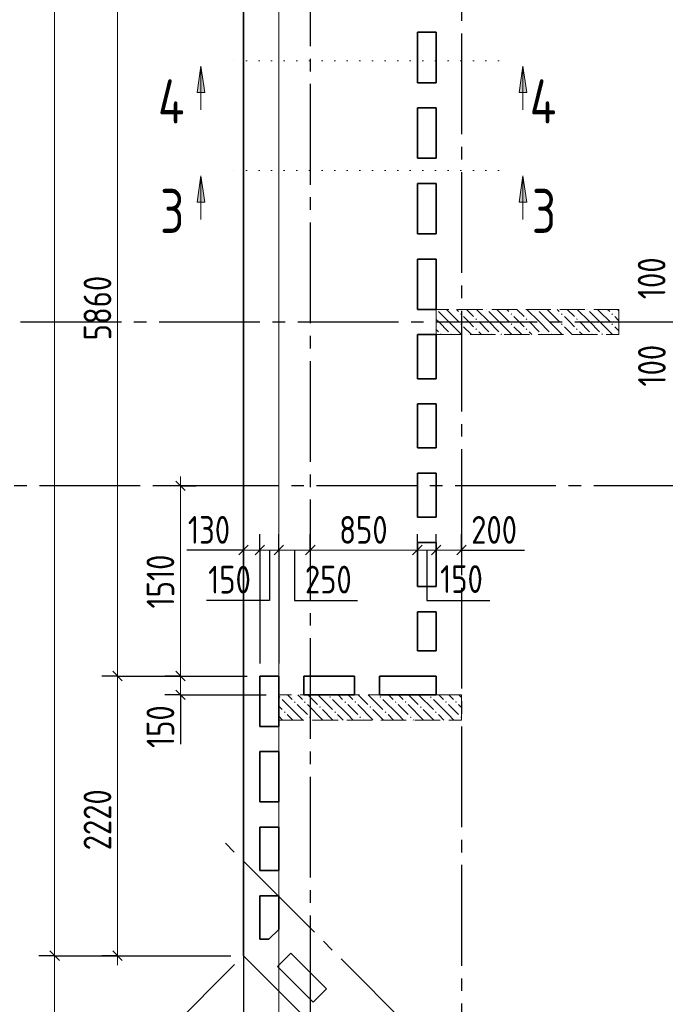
# Model space of a CAD drawing. Header units: millimetres. Extents: x 0 to 43617, y 0 to 59400.
# Tile 2 of 21: x 5617 to 10743, y 20414 to 28230. Entities that reach past the tile are written whole.
import ezdxf

# ---------------------------------------------------------------- set-up
doc = ezdxf.new("R2010")
doc.units = ezdxf.units.MM
for name, pattern in [('______2', [270, 200, -70]), ('______5', [1100, 800, -100, 100, -100]), ('______9', [100, 0, -100])]:
    doc.linetypes.add(name, pattern=pattern)
for name, color, linetype, lineweight in [('Standard', 7, 'Continuous', 25), ('ЖБ Пилон', 180, 'Continuous', 25), ('Оси', 40, '______5', 18), ('Размерная выноска', 7, 'Continuous', 13), ('Сечения символ', 7, 'Continuous', 25)]:
    doc.layers.add(name, color=color, linetype=linetype, lineweight=lineweight)
doc.layers.add('ЖБ Перекрытие верхний уровень', color=7, linetype='Continuous', lineweight=25, true_color=0xe0e0ff)
doc.styles.add('GOST 2.304-81', font='txt')
doc.styles.add('ISOCPEUR', font='txt')

msp = doc.modelspace()

# ---------------------------------------------------------------- hatches: boundary and pattern name
at = {"layer": 'ЖБ Пилон', "linetype": 'Continuous', "lineweight": 18, "transparency": 33554687}
for points in [[(8924.313251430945, 25929.99877929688), (8923.9990234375, 25929.68425625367), (8923.9990234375, 25929.99877929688)], [(9114.453125, 25893.13354492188), (9120.953369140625, 25899.63989257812), (9127.45361328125, 25893.13354492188), (9120.953369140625, 25886.63330078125)], [(9324.313251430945, 25929.99877929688), (9320.953369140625, 25926.6357421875), (9317.593486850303, 25929.99877929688)], [(9514.453125, 25893.13354492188), (9520.953369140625, 25899.63989257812), (9527.45361328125, 25893.13354492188), (9520.953369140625, 25886.63330078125)], [(9724.313251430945, 25929.99877929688), (9720.953369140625, 25926.6357421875), (9717.593486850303, 25929.99877929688)], [(9914.453125, 25893.13354492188), (9920.953369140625, 25899.63989257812), (9927.45361328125, 25893.13354492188), (9920.953369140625, 25886.63330078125)], [(10124.31325143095, 25929.99877929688), (10120.95336914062, 25926.6357421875), (10117.5934868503, 25929.99877929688)], [(10314.453125, 25893.13354492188), (10320.95336914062, 25899.63989257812), (10327.45361328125, 25893.13354492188), (10320.95336914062, 25886.63330078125)], [(9114.453125, 25813.14086914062), (9120.953369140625, 25819.64111328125), (9127.45361328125, 25813.14086914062), (9120.953369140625, 25806.63452148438)], [(9234.454345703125, 25853.13110351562), (9240.95458984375, 25859.63745117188), (9247.44873046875, 25853.13110351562), (9240.95458984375, 25846.64306640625)], [(9514.453125, 25813.14086914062), (9520.953369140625, 25819.64111328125), (9527.45361328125, 25813.14086914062), (9520.953369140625, 25806.63452148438)], [(9634.454345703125, 25853.13110351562), (9640.95458984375, 25859.63745117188), (9647.44873046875, 25853.13110351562), (9640.95458984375, 25846.64306640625)], [(9914.453125, 25813.14086914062), (9920.953369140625, 25819.64111328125), (9927.45361328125, 25813.14086914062), (9920.953369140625, 25806.63452148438)], [(10034.45434570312, 25853.13110351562), (10040.95458984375, 25859.63745117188), (10047.44873046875, 25853.13110351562), (10040.95458984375, 25846.64306640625)], [(10314.453125, 25813.14086914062), (10320.95336914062, 25819.64111328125), (10327.45361328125, 25813.14086914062), (10320.95336914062, 25806.63452148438)], [(8954.45556640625, 25733.14208984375), (8960.94970703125, 25739.63012695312), (8967.449951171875, 25733.14208984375), (8964.309589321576, 25729.99877929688), (8957.592979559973, 25729.99877929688)], [(9034.454345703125, 25733.14208984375), (9040.95458984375, 25739.63012695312), (9047.44873046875, 25733.14208984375), (9044.311317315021, 25729.99877929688), (9037.59470755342, 25729.99877929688)], [(9234.454345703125, 25773.13232421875), (9240.95458984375, 25779.638671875), (9247.44873046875, 25773.13232421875), (9240.95458984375, 25766.63208007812)], [(9354.45556640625, 25733.14208984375), (9360.94970703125, 25739.63012695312), (9367.449951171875, 25733.14208984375), (9364.309589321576, 25729.99877929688), (9357.592979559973, 25729.99877929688)], [(9434.454345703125, 25733.14208984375), (9440.95458984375, 25739.63012695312), (9447.44873046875, 25733.14208984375), (9444.311317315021, 25729.99877929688), (9437.59470755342, 25729.99877929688)], [(9634.454345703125, 25773.13232421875), (9640.95458984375, 25779.638671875), (9647.44873046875, 25773.13232421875), (9640.95458984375, 25766.63208007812)], [(9754.45556640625, 25733.14208984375), (9760.94970703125, 25739.63012695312), (9767.449951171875, 25733.14208984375), (9764.309589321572, 25729.99877929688), (9757.592979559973, 25729.99877929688)], [(9834.454345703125, 25733.14208984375), (9840.95458984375, 25739.63012695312), (9847.44873046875, 25733.14208984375), (9844.311317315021, 25729.99877929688), (9837.59470755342, 25729.99877929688)], [(10034.45434570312, 25773.13232421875), (10040.95458984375, 25779.638671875), (10047.44873046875, 25773.13232421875), (10040.95458984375, 25766.63208007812)], [(10154.45556640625, 25733.14208984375), (10160.94970703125, 25739.63012695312), (10167.44995117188, 25733.14208984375), (10164.30958932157, 25729.99877929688), (10157.59297955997, 25729.99877929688)], [(10234.45434570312, 25733.14208984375), (10240.95458984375, 25739.63012695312), (10247.44873046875, 25733.14208984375), (10244.31131731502, 25729.99877929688), (10237.59470755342, 25729.99877929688)], [(7674.45068359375, 22853.13110351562), (7680.950927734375, 22859.63134765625), (7687.451171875, 22853.13110351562), (7680.950927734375, 22846.64306640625)], [(8074.45068359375, 22853.13110351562), (8080.950927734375, 22859.63134765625), (8087.451171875, 22853.13110351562), (8080.950927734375, 22846.64306640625)], [(8474.45068359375, 22853.13110351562), (8480.950927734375, 22859.63134765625), (8487.451171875, 22853.13110351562), (8480.950927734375, 22846.64306640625)], [(8874.45068359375, 22853.13110351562), (8880.950927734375, 22859.63134765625), (8887.451171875, 22853.13110351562), (8880.950927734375, 22846.64306640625)], [(7794.451904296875, 22813.14086914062), (7800.9521484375, 22819.64111328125), (7807.452392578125, 22813.14086914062), (7800.9521484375, 22806.63452148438)], [(7874.45068359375, 22813.14086914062), (7880.950927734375, 22819.64111328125), (7887.451171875, 22813.14086914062), (7880.950927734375, 22806.63452148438)], [(7994.451904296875, 22773.13232421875), (8000.9521484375, 22779.638671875), (8007.452392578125, 22773.13232421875), (8000.9521484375, 22766.63208007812)], [(8194.451904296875, 22813.14086914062), (8200.9521484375, 22819.64111328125), (8207.452392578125, 22813.14086914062), (8200.9521484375, 22806.63452148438)], [(8274.45068359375, 22813.14086914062), (8280.950927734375, 22819.64111328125), (8287.451171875, 22813.14086914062), (8280.950927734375, 22806.63452148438)], [(8394.451904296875, 22773.13232421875), (8400.9521484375, 22779.638671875), (8407.452392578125, 22773.13232421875), (8400.9521484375, 22766.63208007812)], [(8594.451904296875, 22813.14086914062), (8600.9521484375, 22819.64111328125), (8607.452392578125, 22813.14086914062), (8600.9521484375, 22806.63452148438)], [(8674.45068359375, 22813.14086914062), (8680.950927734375, 22819.64111328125), (8687.451171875, 22813.14086914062), (8680.950927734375, 22806.63452148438)], [(8794.451904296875, 22773.13232421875), (8800.9521484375, 22779.638671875), (8807.452392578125, 22773.13232421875), (8800.9521484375, 22766.63208007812)], [(8994.451904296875, 22813.14086914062), (9000.9521484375, 22819.64111328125), (9007.452392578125, 22813.14086914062), (9000.9521484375, 22806.63452148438)], [(9074.45068359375, 22813.14086914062), (9080.950927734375, 22819.64111328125), (9087.451171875, 22813.14086914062), (9080.950927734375, 22806.63452148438)], [(7714.453125, 22733.14208984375), (7720.953369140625, 22739.64233398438), (7727.45361328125, 22733.14208984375), (7720.953369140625, 22726.6357421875)], [(7914.453125, 22693.13354492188), (7920.953369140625, 22699.63989257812), (7927.45361328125, 22693.13354492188), (7920.953369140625, 22686.63330078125)], [(8114.453125, 22733.14208984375), (8120.953369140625, 22739.64233398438), (8127.45361328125, 22733.14208984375), (8120.953369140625, 22726.6357421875)], [(8314.453125, 22693.13354492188), (8320.953369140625, 22699.63989257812), (8327.45361328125, 22693.13354492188), (8320.953369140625, 22686.63330078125)], [(8514.453125, 22733.14208984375), (8520.953369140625, 22739.64233398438), (8527.45361328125, 22733.14208984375), (8520.953369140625, 22726.6357421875)], [(8714.453125, 22693.13354492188), (8720.953369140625, 22699.63989257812), (8727.45361328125, 22693.13354492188), (8720.953369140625, 22686.63330078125)], [(8914.453125, 22733.14208984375), (8920.953369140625, 22739.64233398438), (8927.45361328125, 22733.14208984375), (8920.953369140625, 22726.6357421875)], [(9114.453125, 22693.13354492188), (9120.953369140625, 22699.63989257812), (9123.9990234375, 22696.59137851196), (9123.9990234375, 22689.67895507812), (9120.953369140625, 22686.63330078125)]]:
    msp.add_hatch(color=7, dxfattribs=at).paths.add_polyline_path(points, flags=16)
at = {"layer": 'Сечения символ', "linetype": 'Continuous', "lineweight": 13, "transparency": 33554687}
for points in [[(7025.384521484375, 27651.611328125), (7055.389404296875, 27861.61499023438), (7085.38818359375, 27651.611328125)], [(9582.18994140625, 27651.611328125), (9612.19482421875, 27861.61499023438), (9642.1875, 27651.611328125)], [(7025.384521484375, 26781.61010742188), (7055.389404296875, 26991.60766601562), (7085.38818359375, 26781.61010742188)], [(9582.18994140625, 26781.61010742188), (9612.19482421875, 26991.60766601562), (9642.1875, 26781.61010742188)]]:
    msp.add_hatch(color=7, dxfattribs=at).paths.add_polyline_path(points, flags=16)

# ---------------------------------------------------------------- linework, layer by layer
at = {"layer": 'Standard', "color": 7, "linetype": 'Continuous', "lineweight": 13, "transparency": 33554687}
for p, q in [((6393.994140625, 28879.99877929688), (6393.994140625, 23019.9951171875)), ((6893.994140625, 24529.99877929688), (6893.994140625, 24605.0048828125)), ((7393.994140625, 24019.9951171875), (7319.000244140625, 24019.9951171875)), ((7523.9990234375, 24019.9951171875), (7393.994140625, 24019.9951171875)), ((7674.005126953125, 24019.9951171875), (7523.9990234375, 24019.9951171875)), ((7923.9990234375, 24019.9951171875), (7674.005126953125, 24019.9951171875)), ((8774.005126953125, 24019.9951171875), (7923.9990234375, 24019.9951171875)), ((9123.9990234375, 24019.9951171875), (9198.9990234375, 24019.9951171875)), ((6393.994140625, 23019.9951171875), (6393.994140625, 20799.560546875)), ((6893.994140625, 23019.9951171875), (6893.994140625, 22870.00122070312)), ((6893.994140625, 22870.00122070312), (6893.994140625, 22795.00122070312)), ((5893.994140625, 20799.560546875), (5893.994140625, 19029.99267578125)), ((6393.994140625, 20799.560546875), (6393.994140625, 20724.560546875))]:
    msp.add_line(p, q, dxfattribs=at)
at = {"layer": 'Standard', "color": 7, "linetype": 'Continuous', "lineweight": 25, "transparency": 33554687}
for p, q in [((6856.500244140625, 24567.49267578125), (6931.50634765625, 24492.49877929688)), ((7431.494140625, 24057.50122070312), (7356.500244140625, 23982.4951171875)), ((7561.4990234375, 24057.50122070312), (7486.4990234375, 23982.4951171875)), ((7711.505126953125, 24057.50122070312), (7636.492919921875, 23982.4951171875)), ((7961.4990234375, 24057.50122070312), (7886.4990234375, 23982.4951171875)), ((8811.505126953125, 24057.50122070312), (8736.492919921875, 23982.4951171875)), ((8961.4990234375, 24057.50122070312), (8886.4990234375, 23982.4951171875)), ((9161.4990234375, 24057.50122070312), (9086.4990234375, 23982.4951171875)), ((6356.500244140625, 23057.50122070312), (6431.50634765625, 22982.4951171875)), ((6856.500244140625, 23057.50122070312), (6931.50634765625, 22982.4951171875)), ((6856.500244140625, 22907.4951171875), (6931.50634765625, 22832.50122070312)), ((5856.500244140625, 20837.05444335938), (5931.50634765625, 20762.060546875)), ((6356.500244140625, 20837.05444335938), (6431.50634765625, 20762.060546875))]:
    msp.add_line(p, q, dxfattribs=at)
at = {"layer": 'Standard', "color": 251, "linetype": 'Continuous', "lineweight": -3, "true_color": 0x656565, "transparency": 33554687}
for p, q in [((6893.994140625, 24529.99877929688), (6769.000244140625, 24529.99877929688)), ((6893.994140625, 24529.99877929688), (7019.000244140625, 24529.99877929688)), ((6893.994140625, 24529.99877929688), (6893.994140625, 24529.99877929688)), ((7393.994140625, 24019.9951171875), (7393.994140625, 24144.9951171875)), ((7523.9990234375, 24019.9951171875), (7523.9990234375, 24144.9951171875)), ((7674.005126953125, 24019.9951171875), (7674.005126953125, 24144.9951171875)), ((7923.9990234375, 24019.9951171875), (7923.9990234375, 24144.9951171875)), ((8774.005126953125, 24019.9951171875), (8774.005126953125, 24144.9951171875)), ((8923.9990234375, 24019.9951171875), (8923.9990234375, 24144.9951171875)), ((9123.9990234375, 24019.9951171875), (9123.9990234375, 24144.9951171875)), ((7393.994140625, 24019.9951171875), (7393.994140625, 23895.00122070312)), ((7393.994140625, 24019.9951171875), (7393.994140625, 24019.9951171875)), ((7523.9990234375, 24019.9951171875), (7523.9990234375, 23895.00122070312)), ((7674.005126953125, 24019.9951171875), (7674.005126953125, 23895.00122070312)), ((7923.9990234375, 24019.9951171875), (7923.9990234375, 23895.00122070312)), ((7923.9990234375, 24019.9951171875), (7923.9990234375, 24019.9951171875)), ((8774.005126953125, 24019.9951171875), (8774.005126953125, 23895.00122070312)), ((8774.005126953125, 24019.9951171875), (8774.005126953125, 24019.9951171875)), ((8923.9990234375, 24019.9951171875), (8923.9990234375, 23895.00122070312)), ((8923.9990234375, 24019.9951171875), (8923.9990234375, 24019.9951171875)), ((9123.9990234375, 24019.9951171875), (9123.9990234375, 23895.00122070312)), ((9123.9990234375, 24019.9951171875), (9123.9990234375, 24019.9951171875)), ((6393.994140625, 23019.9951171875), (6269.000244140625, 23019.9951171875)), ((6393.994140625, 23019.9951171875), (6519.000244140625, 23019.9951171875)), ((6393.994140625, 23019.9951171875), (7423.9990234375, 23019.9951171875)), ((6893.994140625, 23019.9951171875), (6769.000244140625, 23019.9951171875)), ((6893.994140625, 23019.9951171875), (7019.000244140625, 23019.9951171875)), ((6893.994140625, 23019.9951171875), (7423.9990234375, 23019.9951171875)), ((6893.994140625, 22870.00122070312), (6769.000244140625, 22870.00122070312)), ((6893.994140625, 22870.00122070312), (7019.000244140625, 22870.00122070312)), ((6893.994140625, 22870.00122070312), (7574.005126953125, 22870.00122070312)), ((5893.994140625, 20799.560546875), (5769.000244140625, 20799.560546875)), ((5893.994140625, 20799.560546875), (6019.000244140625, 20799.560546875)), ((5893.994140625, 20799.560546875), (7293.994140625, 20799.560546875)), ((6393.994140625, 20799.560546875), (6269.000244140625, 20799.560546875)), ((6393.994140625, 20799.560546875), (6519.000244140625, 20799.560546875)), ((6393.994140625, 20799.560546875), (7293.994140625, 20799.560546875)), ((6333.343505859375, 19738.89770507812), (7323.291015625, 20728.85131835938))]:
    msp.add_line(p, q, dxfattribs=at)
at = {"layer": 'Standard', "color": 7, "linetype": 'Continuous', "lineweight": 13, "transparency": 33554687}
for points in [[(5893.994140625, 57219.9951171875), (5893.994140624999, 38586.05987162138), (5893.994140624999, 38586.05987162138), (5893.994140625, 20799.560546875)], [(7674.005126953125, 10379.76684570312), (33073.9990234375, 10379.76684570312), (33073.9990234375, 57219.9951171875), (7674.005126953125, 57219.9951171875), (7674.005126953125, 10379.76684570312)], [(6893.994140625, 24529.99877929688), (6893.994140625, 23485.9439461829), (6893.994140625, 23485.9439461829), (6893.994140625, 23019.9951171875)], [(8923.9990234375, 24019.9951171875), (8885.441821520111, 24019.9951171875), (8885.441821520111, 24019.9951171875), (8774.005126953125, 24019.9951171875)], [(9123.9990234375, 24019.9951171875), (9066.856584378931, 24019.9951171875), (9066.856584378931, 24019.9951171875), (8961.069446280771, 24019.9951171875), (8961.069446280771, 24019.9951171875), (8923.9990234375, 24019.9951171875)]]:
    msp.add_lwpolyline(points, dxfattribs=at)
at = {"layer": 'Standard', "color": 7, "linetype": 'Continuous', "lineweight": 25, "transparency": 33554687}
msp.add_lwpolyline([(7393.994140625, 10100), (33073.9990234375, 10100), (33073.9990234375, 57219.9951171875), (7393.994140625, 57219.9951171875), (7393.994140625, 10100)], dxfattribs=at)
at = {"layer": 'Standard', "color": 251, "linetype": 'Continuous', "lineweight": -3, "true_color": 0x656565, "transparency": 33554687}
for points in [[(7523.9990234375, 24019.9951171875), (7523.9990234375, 23725.74099028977), (7523.9990234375, 23725.74099028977), (7523.9990234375, 23119.9951171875)], [(7674.005126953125, 24019.9951171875), (7674.005126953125, 23754.13244156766), (7674.005126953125, 23754.13244156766), (7674.005126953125, 23119.9951171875)]]:
    msp.add_lwpolyline(points, dxfattribs=at)
at = {"layer": 'ЖБ Перекрытие верхний уровень', "color": 7, "linetype": 'Continuous', "lineweight": 35, "transparency": 33554687}
for p, q in [((7393.994140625, 28679.99877929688), (7393.994140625, 20799.560546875)), ((8774.005126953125, 27729.99877929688), (8774.005126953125, 28129.99877929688)), ((8774.005126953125, 28129.99877929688), (8923.9990234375, 28129.99877929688)), ((8923.9990234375, 28129.99877929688), (8923.9990234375, 27729.99877929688)), ((8923.9990234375, 27729.99877929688), (8774.005126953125, 27729.99877929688)), ((8774.005126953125, 27129.99877929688), (8774.005126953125, 27529.99877929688)), ((8774.005126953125, 27529.99877929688), (8923.9990234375, 27529.99877929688)), ((8923.9990234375, 27529.99877929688), (8923.9990234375, 27129.99877929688)), ((8923.9990234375, 27129.99877929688), (8774.005126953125, 27129.99877929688)), ((8774.005126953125, 26529.99877929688), (8774.005126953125, 26929.99877929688)), ((8774.005126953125, 26929.99877929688), (8923.9990234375, 26929.99877929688)), ((8923.9990234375, 26929.99877929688), (8923.9990234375, 26529.99877929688)), ((8923.9990234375, 26529.99877929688), (8774.005126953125, 26529.99877929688)), ((8774.005126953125, 25929.99877929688), (8774.005126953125, 26329.99877929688)), ((8774.005126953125, 26329.99877929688), (8923.9990234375, 26329.99877929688)), ((8923.9990234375, 26329.99877929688), (8923.9990234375, 25929.99877929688)), ((8923.9990234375, 25929.99877929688), (8774.005126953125, 25929.99877929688)), ((8774.005126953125, 25729.99877929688), (8923.9990234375, 25729.99877929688)), ((8774.005126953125, 25379.99877929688), (8774.005126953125, 25729.99877929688)), ((8923.9990234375, 25729.99877929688), (8923.9990234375, 25379.99877929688)), ((8923.9990234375, 25379.99877929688), (8774.005126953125, 25379.99877929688)), ((8774.005126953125, 24829.99877929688), (8774.005126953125, 25179.99877929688)), ((8774.005126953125, 25179.99877929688), (8923.9990234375, 25179.99877929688)), ((8923.9990234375, 25179.99877929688), (8923.9990234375, 24829.99877929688)), ((8923.9990234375, 24829.99877929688), (8774.005126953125, 24829.99877929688)), ((8774.005126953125, 24279.99877929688), (8774.005126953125, 24629.99877929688)), ((8774.005126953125, 24629.99877929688), (8923.9990234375, 24629.99877929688)), ((8923.9990234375, 24629.99877929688), (8923.9990234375, 24279.99877929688)), ((8923.9990234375, 24279.99877929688), (8774.005126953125, 24279.99877929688)), ((8774.005126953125, 23729.99877929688), (8774.005126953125, 24079.99877929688)), ((8774.005126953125, 24079.99877929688), (8923.9990234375, 24079.99877929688)), ((8923.9990234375, 24079.99877929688), (8923.9990234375, 23729.99877929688)), ((8923.9990234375, 23729.99877929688), (8774.005126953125, 23729.99877929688)), ((8774.005126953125, 23529.99877929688), (8923.9990234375, 23529.99877929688)), ((8774.005126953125, 23220.00122070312), (8774.005126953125, 23529.99877929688)), ((8923.9990234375, 23529.99877929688), (8923.9990234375, 23220.00122070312)), ((8923.9990234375, 23220.00122070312), (8774.005126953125, 23220.00122070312)), ((7523.9990234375, 22620.00122070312), (7523.9990234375, 23020.00122070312)), ((7523.9990234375, 23020.00122070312), (7674.005126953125, 23020.00122070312)), ((7674.005126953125, 23020.00122070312), (7674.005126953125, 22620.00122070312)), ((7874.005126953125, 22870.00122070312), (7874.005126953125, 23020.00122070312)), ((7874.005126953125, 23020.00122070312), (8274.005126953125, 23020.00122070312)), ((8274.005126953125, 23020.00122070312), (8274.005126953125, 22870.00122070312)), ((8474.005126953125, 23020.00122070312), (8923.9990234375, 23020.00122070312)), ((8474.005126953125, 22870.00122070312), (8474.005126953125, 23020.00122070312)), ((8923.9990234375, 23020.00122070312), (8923.9990234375, 22870.00122070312)), ((8274.005126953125, 22870.00122070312), (7874.005126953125, 22870.00122070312)), ((8923.9990234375, 22870.00122070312), (8474.005126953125, 22870.00122070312)), ((7674.005126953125, 22620.00122070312), (7523.9990234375, 22620.00122070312)), ((7523.9990234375, 22420.00122070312), (7674.005126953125, 22420.00122070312)), ((7523.9990234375, 22020.00122070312), (7523.9990234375, 22420.00122070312)), ((7674.005126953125, 22420.00122070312), (7674.005126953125, 22020.00122070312)), ((7674.005126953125, 22020.00122070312), (7523.9990234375, 22020.00122070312)), ((7523.9990234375, 21475), (7523.9990234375, 21820.00122070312)), ((7523.9990234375, 21820.00122070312), (7674.005126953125, 21820.00122070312)), ((7674.005126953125, 21820.00122070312), (7674.005126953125, 21475)), ((7674.005126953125, 21475), (7523.9990234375, 21475)), ((7523.9990234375, 20929.99267578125), (7523.9990234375, 21275)), ((7523.9990234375, 21275), (7674.005126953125, 21275)), ((7674.005126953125, 21275), (7674.005126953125, 21008.2275390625)), ((7674.005126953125, 21008.2275390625), (7595.770263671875, 20929.99267578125)), ((7595.770263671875, 20929.99267578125), (7523.9990234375, 20929.99267578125)), ((7393.994140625, 20799.560546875), (10526.79443359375, 17666.76635742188)), ((7663.018798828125, 20714.39208984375), (7769.085693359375, 20820.458984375)), ((7769.085693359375, 20820.458984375), (8051.922607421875, 20537.61596679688)), ((7945.855712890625, 20431.54907226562), (7663.018798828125, 20714.39208984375)), ((8051.922607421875, 20537.61596679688), (7945.855712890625, 20431.54907226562))]:
    msp.add_line(p, q, dxfattribs=at)
at = {"layer": 'ЖБ Пилон', "color": 253, "linetype": '______2', "lineweight": 13, "true_color": 0xa0a0a0, "transparency": 33554687}
for p, q in [((10374.00512695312, 25929.99877929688), (8923.9990234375, 25929.99877929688)), ((8923.9990234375, 25929.99877929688), (8923.9990234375, 25729.99877929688)), ((10374.00512695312, 25729.99877929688), (10374.00512695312, 25929.99877929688)), ((8923.9990234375, 25729.99877929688), (10374.00512695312, 25729.99877929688)), ((9123.9990234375, 22870.00122070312), (7674.005126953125, 22870.00122070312)), ((7674.005126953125, 22870.00122070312), (7674.005126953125, 22670.00122070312)), ((9123.9990234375, 22670.00122070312), (9123.9990234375, 22870.00122070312)), ((7674.005126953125, 22670.00122070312), (9123.9990234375, 22670.00122070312))]:
    msp.add_line(p, q, dxfattribs=at)
at = {"layer": 'ЖБ Пилон', "color": 9, "linetype": 'Continuous', "lineweight": 18, "true_color": 0xc7c7c7, "transparency": 33554687}
for p, q in [((8940.95458984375, 25913.14086914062), (9020.953369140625, 25833.14208984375)), ((9020.953369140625, 25913.14086914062), (9004.095458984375, 25929.99877929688)), ((9020.953369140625, 25913.14086914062), (9100.9521484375, 25833.14208984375)), ((9084.092952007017, 25929.99877929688), (9100.9521484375, 25913.14086914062)), ((9180.950927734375, 25833.14208984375), (9140.95458984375, 25873.13232421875)), ((9164.0869140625, 25929.99877929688), (9220.953369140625, 25873.13232421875)), ((9340.95458984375, 25833.14208984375), (9244.088046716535, 25929.99877929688)), ((9340.95458984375, 25913.14086914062), (9420.953369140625, 25833.14208984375)), ((9420.953369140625, 25913.14086914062), (9404.095458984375, 25929.99877929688)), ((9420.953369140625, 25913.14086914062), (9500.9521484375, 25833.14208984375)), ((9484.092952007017, 25929.99877929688), (9500.9521484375, 25913.14086914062)), ((9580.950927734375, 25833.14208984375), (9540.95458984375, 25873.13232421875)), ((9564.0869140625, 25929.99877929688), (9620.953369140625, 25873.13232421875)), ((9740.95458984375, 25833.14208984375), (9644.088046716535, 25929.99877929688)), ((9740.95458984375, 25913.14086914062), (9820.953369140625, 25833.14208984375)), ((9820.953369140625, 25913.14086914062), (9804.095458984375, 25929.99877929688)), ((9820.953369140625, 25913.14086914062), (9900.9521484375, 25833.14208984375)), ((9884.092952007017, 25929.99877929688), (9900.9521484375, 25913.14086914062)), ((9980.950927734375, 25833.14208984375), (9940.95458984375, 25873.13232421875)), ((9964.0869140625, 25929.99877929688), (10020.95336914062, 25873.13232421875)), ((10140.95458984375, 25833.14208984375), (10044.08804671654, 25929.99877929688)), ((10140.95458984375, 25913.14086914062), (10220.95336914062, 25833.14208984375)), ((10220.95336914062, 25913.14086914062), (10204.09545898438, 25929.99877929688)), ((10220.95336914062, 25913.14086914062), (10300.9521484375, 25833.14208984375)), ((10284.09295200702, 25929.99877929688), (10300.9521484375, 25913.14086914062)), ((10374.00512695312, 25840.08683068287), (10340.95458984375, 25873.13232421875)), ((10364.0869140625, 25929.99877929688), (10374.00512695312, 25920.08056640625)), ((8940.95458984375, 25833.14208984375), (8923.9990234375, 25850.09593145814)), ((8940.95458984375, 25833.14208984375), (9020.953369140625, 25753.13110351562)), ((9020.953369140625, 25833.14208984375), (9124.0966796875, 25729.99877929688)), ((9220.953369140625, 25793.13354492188), (9180.950927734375, 25833.14208984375)), ((9260.94970703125, 25833.14208984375), (9340.95458984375, 25753.13110351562)), ((9340.95458984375, 25833.14208984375), (9420.953369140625, 25753.13110351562)), ((9420.953369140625, 25833.14208984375), (9524.0966796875, 25729.99877929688)), ((9620.953369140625, 25793.13354492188), (9580.950927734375, 25833.14208984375)), ((9660.94970703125, 25833.14208984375), (9740.95458984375, 25753.13110351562)), ((9740.95458984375, 25833.14208984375), (9820.953369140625, 25753.13110351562)), ((9820.953369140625, 25833.14208984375), (9924.0966796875, 25729.99877929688)), ((10020.95336914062, 25793.13354492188), (9980.950927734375, 25833.14208984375)), ((10060.94970703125, 25833.14208984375), (10140.95458984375, 25753.13110351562)), ((10140.95458984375, 25833.14208984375), (10220.95336914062, 25753.13110351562)), ((10220.95336914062, 25833.14208984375), (10324.0966796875, 25729.99877929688)), ((8923.9990234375, 25770.08796344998), (8940.95458984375, 25753.13110351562)), ((9140.95458984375, 25793.13354492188), (9204.086144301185, 25729.99877929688)), ((9260.94970703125, 25753.13110351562), (9284.084384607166, 25729.99877929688)), ((9540.95458984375, 25793.13354492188), (9604.086144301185, 25729.99877929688)), ((9660.94970703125, 25753.13110351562), (9684.084384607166, 25729.99877929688)), ((9940.95458984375, 25793.13354492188), (10004.08614430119, 25729.99877929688)), ((10060.94970703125, 25753.13110351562), (10084.08438460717, 25729.99877929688)), ((10340.95458984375, 25793.13354492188), (10374.00512695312, 25760.08132670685)), ((7820.953369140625, 22713.14086914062), (7700.9521484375, 22833.14208984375)), ((7744.088047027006, 22870.00122070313), (7780.950927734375, 22833.14208984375)), ((7860.94970703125, 22833.14208984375), (7824.084950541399, 22870.00122070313)), ((7904.087161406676, 22870.00122070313), (7980.950927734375, 22793.13354492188)), ((7984.082031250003, 22870.00122070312), (8100.9521484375, 22753.13110351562)), ((8220.953369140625, 22713.14086914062), (8100.9521484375, 22833.14208984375)), ((8144.088047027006, 22870.00122070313), (8180.950927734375, 22833.14208984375)), ((8260.94970703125, 22833.14208984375), (8224.084950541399, 22870.00122070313)), ((8304.087161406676, 22870.00122070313), (8380.950927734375, 22793.13354492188)), ((8384.082031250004, 22870.00122070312), (8500.9521484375, 22753.13110351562)), ((8620.953369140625, 22713.14086914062), (8500.9521484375, 22833.14208984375)), ((8544.088047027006, 22870.00122070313), (8580.950927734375, 22833.14208984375)), ((8660.94970703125, 22833.14208984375), (8624.084950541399, 22870.00122070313)), ((8704.087161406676, 22870.00122070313), (8780.950927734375, 22793.13354492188)), ((8784.082031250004, 22870.00122070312), (8900.9521484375, 22753.13110351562)), ((9020.953369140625, 22713.14086914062), (8900.9521484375, 22833.14208984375)), ((8944.088047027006, 22870.00122070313), (8980.950927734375, 22833.14208984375)), ((9060.94970703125, 22833.14208984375), (9024.084950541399, 22870.00122070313)), ((9104.087161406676, 22870.00122070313), (9123.9990234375, 22850.08834591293)), ((7674.005126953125, 22780.078125), (7700.9521484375, 22753.13110351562)), ((7820.953369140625, 22793.13354492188), (7900.9521484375, 22713.14086914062)), ((7900.9521484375, 22793.13354492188), (8020.953369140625, 22673.13232421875)), ((8104.091709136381, 22670.00122070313), (8020.953369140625, 22753.13110351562)), ((8220.953369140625, 22793.13354492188), (8300.9521484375, 22713.14086914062)), ((8300.9521484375, 22793.13354492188), (8420.953369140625, 22673.13232421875)), ((8504.09170913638, 22670.00122070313), (8420.953369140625, 22753.13110351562)), ((8620.953369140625, 22793.13354492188), (8700.9521484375, 22713.14086914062)), ((8700.9521484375, 22793.13354492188), (8820.953369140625, 22673.13232421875)), ((8904.09170913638, 22670.00122070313), (8820.953369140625, 22753.13110351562)), ((9020.953369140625, 22793.13354492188), (9100.9521484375, 22713.14086914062)), ((9100.9521484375, 22793.13354492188), (9123.9990234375, 22770.08666992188)), ((7704.091709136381, 22670.00122070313), (7674.005126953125, 22700.08474235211)), ((7740.95458984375, 22713.14086914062), (7784.094238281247, 22670.00122070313)), ((7820.953369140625, 22713.14086914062), (7864.093017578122, 22670.00122070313)), ((7944.086171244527, 22670.00122070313), (7940.95458984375, 22673.13232421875)), ((8140.95458984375, 22713.14086914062), (8184.094238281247, 22670.00122070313)), ((8220.953369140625, 22713.14086914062), (8264.093017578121, 22670.00122070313)), ((8344.086171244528, 22670.00122070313), (8340.95458984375, 22673.13232421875)), ((8540.95458984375, 22713.14086914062), (8584.094238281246, 22670.00122070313)), ((8620.953369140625, 22713.14086914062), (8664.093017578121, 22670.00122070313)), ((8744.086171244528, 22670.00122070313), (8740.95458984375, 22673.13232421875)), ((8940.95458984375, 22713.14086914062), (8984.094238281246, 22670.00122070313)), ((9020.953369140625, 22713.14086914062), (9064.093017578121, 22670.00122070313))]:
    msp.add_line(p, q, dxfattribs=at)
at = {"layer": 'Оси', "color": 8, "linetype": '______5', "lineweight": -3, "transparency": 33554687}
for p, q in [((9123.9990234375, 57819.9951171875), (9123.9990234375, 7100)), ((7923.9990234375, 57419.9951171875), (7923.9990234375, 7100)), ((29523.9990234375, 25829.99877929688), (4600, 25829.99877929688)), ((34073.9990234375, 24529.99877929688), (4600, 24529.99877929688)), ((34073.9990234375, 24529.99877929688), (4600, 24529.99877929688)), ((16513.25073242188, 12429.84619140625), (7199.945068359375, 21743.1396484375))]:
    msp.add_line(p, q, dxfattribs=at)
at = {"layer": 'Размерная выноска', "color": 7, "linetype": 'Continuous', "lineweight": 25, "transparency": 33554687}
for p, q in [((7393.994140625, 24019.9951171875), (6944.000244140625, 24019.9951171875)), ((9123.9990234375, 24019.9951171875), (9623.9990234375, 24019.9951171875)), ((6893.994140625, 22870.00122070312), (6893.994140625, 22479.99877929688))]:
    msp.add_line(p, q, dxfattribs=at)
for points in [[(7598.9990234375, 24019.9951171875), (7598.9990234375, 23619.9951171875), (7098.9990234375, 23619.9951171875)], [(7798.9990234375, 24019.9951171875), (7798.9990234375, 23619.9951171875), (8298.9990234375, 23619.9951171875)], [(8848.9990234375, 24019.9951171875), (8848.9990234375, 23619.9951171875), (9348.9990234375, 23619.9951171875)]]:
    msp.add_lwpolyline(points, dxfattribs=at)
at = {"layer": 'Сечения символ', "color": 7, "linetype": 'Continuous', "lineweight": 13, "transparency": 33554687}
for p, q in [((7025.384521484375, 27651.611328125), (7055.389404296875, 27861.61499023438)), ((7055.389404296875, 27861.61499023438), (7055.389404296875, 27514.0869140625)), ((7055.389404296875, 27861.61499023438), (7055.389404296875, 27861.61499023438)), ((7055.389404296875, 27861.61499023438), (7055.389404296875, 27861.61499023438)), ((7055.389404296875, 27861.61499023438), (7055.389404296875, 27861.61499023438)), ((7055.389404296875, 27861.61499023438), (7085.38818359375, 27651.611328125)), ((9582.18994140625, 27651.611328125), (9612.19482421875, 27861.61499023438)), ((9612.19482421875, 27861.61499023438), (9612.19482421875, 27514.0869140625)), ((9612.19482421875, 27861.61499023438), (9612.19482421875, 27861.61499023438)), ((9612.19482421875, 27861.61499023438), (9612.19482421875, 27861.61499023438)), ((9612.19482421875, 27861.61499023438), (9612.19482421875, 27861.61499023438)), ((9612.19482421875, 27861.61499023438), (9642.1875, 27651.611328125)), ((7085.38818359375, 27651.611328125), (7025.384521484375, 27651.611328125)), ((7055.389404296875, 27651.611328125), (7055.389404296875, 27636.61499023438)), ((9642.1875, 27651.611328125), (9582.18994140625, 27651.611328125)), ((9612.19482421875, 27651.611328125), (9612.19482421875, 27636.61499023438)), ((7025.384521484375, 26781.61010742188), (7055.389404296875, 26991.60766601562)), ((7055.389404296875, 26991.60766601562), (7055.389404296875, 26644.091796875)), ((7055.389404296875, 26991.60766601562), (7055.389404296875, 26991.60766601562)), ((7055.389404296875, 26991.60766601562), (7055.389404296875, 26991.60766601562)), ((7055.389404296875, 26991.60766601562), (7055.389404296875, 26991.60766601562)), ((7055.389404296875, 26991.60766601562), (7085.38818359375, 26781.61010742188)), ((9582.18994140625, 26781.61010742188), (9612.19482421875, 26991.60766601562)), ((9612.19482421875, 26991.60766601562), (9612.19482421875, 26644.091796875)), ((9612.19482421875, 26991.60766601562), (9612.19482421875, 26991.60766601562)), ((9612.19482421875, 26991.60766601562), (9612.19482421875, 26991.60766601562)), ((9612.19482421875, 26991.60766601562), (9612.19482421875, 26991.60766601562)), ((9612.19482421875, 26991.60766601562), (9642.1875, 26781.61010742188)), ((7085.38818359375, 26781.61010742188), (7025.384521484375, 26781.61010742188)), ((7055.389404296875, 26781.61010742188), (7055.389404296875, 26766.60766601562)), ((9642.1875, 26781.61010742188), (9582.18994140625, 26781.61010742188)), ((9612.19482421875, 26781.61010742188), (9612.19482421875, 26766.60766601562))]:
    msp.add_line(p, q, dxfattribs=at)
at = {"layer": 'Сечения символ', "color": 7, "linetype": '______9', "lineweight": 13, "transparency": 33554687}
for p, q in [((9418.90869140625, 27903.41186523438), (7278.38134765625, 27903.41186523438)), ((9418.90869140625, 27033.40454101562), (7278.38134765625, 27033.40454101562))]:
    msp.add_line(p, q, dxfattribs=at)

# ---------------------------------------------------------------- texts
at = {"layer": 'Standard', "color": 7, "linetype": 'Continuous', "lineweight": 25, "transparency": 33554687, "char_height": 220.0000047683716, "attachment_point": 7, "rotation": 90.00000250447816, "style": 'GOST 2.304-81'}
for s, insert, width in [('100', (10744.03076171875, 26011.31591796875), 485.0793480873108), ('5860', (6344.000244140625, 25684.1552734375), 657.0459008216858), ('100', (10746.11206054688, 25317.3583984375), 485.0854516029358), ('1510', (6843.95751953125, 23556.0546875), 563.2836937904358), ('150', (6843.95751953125, 22448.40698242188), 469.5092797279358), ('2220', (6344.000244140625, 21636.11450195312), 672.6281762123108)]:
    msp.add_mtext(s, dxfattribs=dict(at, insert=insert, width=width))
at = {"layer": 'Standard', "color": 7, "linetype": 'Continuous', "lineweight": 25, "transparency": 33554687, "char_height": 220.0000047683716, "attachment_point": 7, "style": 'GOST 2.304-81'}
for s, insert, width in [('130', (6952.410888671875, 24070.03784179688), 469.5092797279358), ('850', (8153.50341796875, 24070.00122070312), 516.3964867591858), ('200', (9201.50146484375, 24070.00122070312), 531.9665551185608), ('150', (7112.799072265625, 23674.69482421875), 469.5092797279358), ('250', (7881.38427734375, 23675.2685546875), 516.3964867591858), ('150', (8954.638671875, 23679.40673828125), 469.5092797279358)]:
    msp.add_mtext(s, dxfattribs=dict(at, insert=insert, width=width))
at = {"layer": 'Сечения символ', "color": 7, "linetype": 'Continuous', "lineweight": 35, "transparency": 33554687, "char_height": 350, "attachment_point": 7, "style": 'ISOCPEUR'}
for s, insert, width in [('\\W0.80;4', (6714.239501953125, 27406.61010742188), 419.8059082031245), ('\\W0.80;4', (9666.0888671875, 27406.61010742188), 419.815063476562), ('\\W0.78;3', (6731.744384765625, 26536.61499023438), 380.7996961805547), ('\\W0.78;3', (9683.59375, 26536.61499023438), 380.7996961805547)]:
    msp.add_mtext(s, dxfattribs=dict(at, insert=insert, width=width))

doc.saveas('drawing.dxf')
